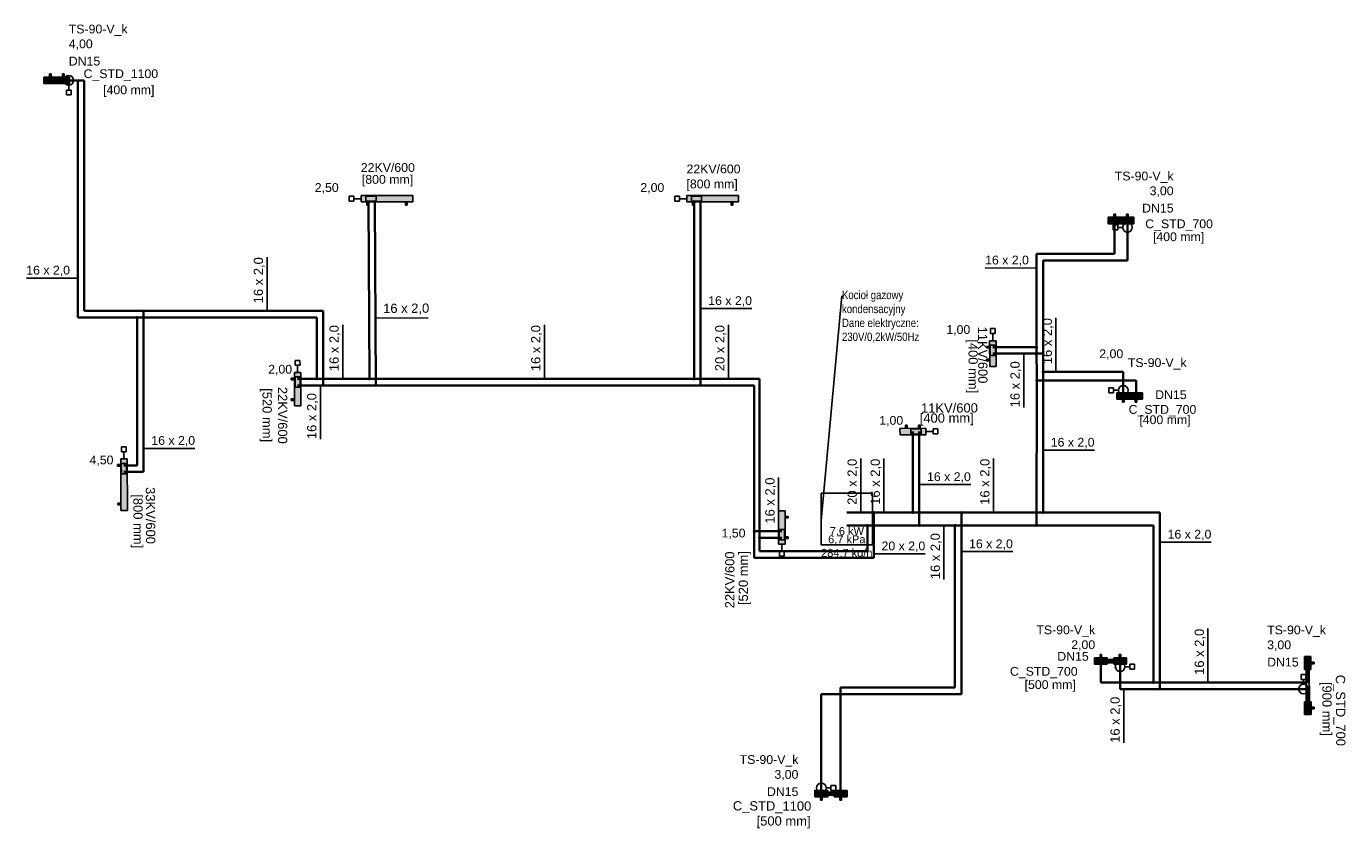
# Model space of a CAD drawing. Extents: x -69355 to 44226, y -75033 to 2252.
# Tile 9 of 9: x 23733 to 44226, y -49074 to -36579. Entities that reach past the tile are written whole.
import ezdxf
from ezdxf import colors
from ezdxf.entities.mleader import LeaderData, LeaderLine
from ezdxf.lldxf.tags import DXFTag
from ezdxf.math import Vec2, Vec3

# ---------------------------------------------------------------- set-up
doc = ezdxf.new("R2010")
doc.units = 0
for name, color, linetype in [('IS_Armatura_podłączeniowa_grz._dolnozas.', 18, 'SOLID'), ('IS_Armatura_Therm', 18, 'SOLID'), ('IS_Grzejniki_Plan_rzut', 18, 'SOLID'), ('IS_Inne_Urzadzenia_Therm', 18, 'SOLID'), ('IS_Opisy_działek_Therm', 18, 'SOLID'), ('IS_Text_Armatury_Therm', 7, 'Continuous'), ('IS_Text_Odbiornikow_Therm', 7, 'Continuous')]:
    doc.layers.add(name, color=color, linetype=linetype)
for name, color, linetype, lineweight in [('IS_opisy', 7, 'Continuous', 15), ('IS_Powrót', 5, 'DASH', 35), ('IS_Zasilanie', 1, 'SOLID', 35)]:
    doc.layers.add(name, color=color, linetype=linetype, lineweight=lineweight)
doc.styles.add('Opisowy', font='arial.ttf')
doc.styles.get("Standard").update_dxf_attribs({"font": 'arial.ttf'})
tags = doc.linetypes.add('DASH', pattern=[15, 10, -5]).pattern_tags.tags
tags[6:7] = [DXFTag(74, 4), DXFTag(75, 0), DXFTag(340, '0'), DXFTag(46, 0.0), DXFTag(50, 0.0), DXFTag(44, 0.0), DXFTag(45, 0.0)]
tags[4:5] = [DXFTag(74, 4), DXFTag(75, 0), DXFTag(340, '0'), DXFTag(46, 0.0), DXFTag(50, 0.0), DXFTag(44, 0.0), DXFTag(45, 0.0)]
tags = doc.linetypes.add('SOLID', pattern=[10, 10, 0]).pattern_tags.tags
tags[6:7] = [DXFTag(74, 4), DXFTag(75, 0), DXFTag(340, '0'), DXFTag(46, 0.0), DXFTag(50, 0.0), DXFTag(44, 0.0), DXFTag(45, 0.0)]
tags[4:5] = [DXFTag(74, 4), DXFTag(75, 0), DXFTag(340, '0'), DXFTag(46, 0.0), DXFTag(50, 0.0), DXFTag(44, 0.0), DXFTag(45, 0.0)]

# ---------------------------------------------------------------- blocks, each defined once
blk = doc.blocks.new('_None')

msp = doc.modelspace()

# ---------------------------------------------------------------- hatches: boundary and pattern name
at = {"layer": 'IS_Grzejniki_Plan_rzut', "ltscale": 10}
for points in [[(24005, -37368), (24205, -37368), (24205, -37468), (24005, -37468)], [(24405, -37368), (24205, -37368), (24205, -37468), (24405, -37468)], [(28935, -39306), (29735, -39306), (29735, -39206), (28935, -39206)], [(33993, -39306), (34793, -39306), (34793, -39206), (33993, -39206)], [(40538, -39545), (40738, -39545), (40738, -39645), (40538, -39645)], [(40938, -39545), (40738, -39545), (40738, -39645), (40938, -39645)], [(38696, -41462), (38698, -41862), (38798, -41862), (38796, -41462)], [(27896, -41956), (27897, -42476), (27997, -42476), (27996, -41956)], [(40672, -42370), (40872, -42370), (40872, -42270), (40672, -42270)], [(41072, -42370), (40872, -42370), (40872, -42270), (41072, -42270)], [(37704, -42823), (37304, -42825), (37305, -42925), (37705, -42923)], [(25198, -43300), (25202, -44100), (25302, -44099), (25298, -43299)], [(35518, -44624), (35518, -44104), (35418, -44104), (35418, -44624)], [(40324, -46390), (40524, -46390), (40524, -46490), (40324, -46490)], [(40624, -46415), (40524, -46415), (40524, -46465), (40624, -46465)], [(40824, -46390), (40624, -46390), (40624, -46490), (40824, -46490)], [(43686, -46371), (43687, -46571), (43587, -46571), (43586, -46371)], [(43664, -47071), (43662, -46571), (43612, -46571), (43614, -47071)], [(43690, -47271), (43689, -47071), (43589, -47071), (43590, -47271)], [(35982, -48548), (36182, -48549), (36183, -48449), (35983, -48448)], [(36182, -48524), (36282, -48524), (36283, -48474), (36183, -48474)], [(36482, -48550), (36282, -48549), (36283, -48449), (36483, -48450)]]:
    msp.add_hatch(color=8, dxfattribs=at).paths.add_polyline_path(points)
at = {"layer": 'IS_Opisy_działek_Therm'}
h = msp.add_hatch(color=1, dxfattribs=at)
edge = h.paths.add_edge_path()
edge.add_arc((25554, -41001), 24, 0, 360)
h = msp.add_hatch(color=1, dxfattribs=at)
edge = h.paths.add_edge_path()
edge.add_arc((39526, -41947), 24, 0, 360)
h = msp.add_hatch(color=5, dxfattribs=at)
edge = h.paths.add_edge_path()
edge.add_arc((28246, -42056), 24, 0, 360)
h = msp.add_hatch(color=5, dxfattribs=at)
edge = h.paths.add_edge_path()
edge.add_arc((29061, -42056), 24, 0, 360)
h = msp.add_hatch(color=5, dxfattribs=at)
edge = h.paths.add_edge_path()
edge.add_arc((34105, -42056), 24, 0, 360)
h = msp.add_hatch(color=1, dxfattribs=at)
edge = h.paths.add_edge_path()
edge.add_arc((36897, -44132), 24, 0, 360)
h = msp.add_hatch(color=1, dxfattribs=at)
edge = h.paths.add_edge_path()
edge.add_arc((37504, -44132), 24, 0, 360)
h = msp.add_hatch(color=1, dxfattribs=at)
edge = h.paths.add_edge_path()
edge.add_arc((39526, -44132), 24, 0, 360)
h = msp.add_hatch(color=1, dxfattribs=at)
edge = h.paths.add_edge_path()
edge.add_arc((35039, -44424), 24, 0, 360)
h = msp.add_hatch(color=5, dxfattribs=at)
edge = h.paths.add_edge_path()
edge.add_arc((38158, -44332), 24, 0, 360)
h = msp.add_hatch(color=1, dxfattribs=at)
edge = h.paths.add_edge_path()
edge.add_arc((41341, -46874), 24, 0, 360)
at = {"layer": 'IS_Powrót'}
h = msp.add_hatch(color=256, dxfattribs=at)
edge = h.paths.add_edge_path()
edge.add_arc((25454, -41101), 24, 0, 360)
h = msp.add_hatch(color=256, dxfattribs=at)
edge = h.paths.add_edge_path()
edge.add_arc((39427, -41562), 24, 0, 360)
h = msp.add_hatch(color=256, dxfattribs=at)
edge = h.paths.add_edge_path()
edge.add_arc((39429, -42083), 24, 0, 360)
h = msp.add_hatch(color=256, dxfattribs=at)
edge = h.paths.add_edge_path()
edge.add_arc((36797, -44332), 24, 0, 360)
h = msp.add_hatch(color=256, dxfattribs=at)
edge = h.paths.add_edge_path()
edge.add_arc((37604, -44332), 24, 0, 360)
h = msp.add_hatch(color=256, dxfattribs=at)
edge = h.paths.add_edge_path()
edge.add_arc((39426, -44332), 24, 0, 360)
h = msp.add_hatch(color=256, dxfattribs=at)
edge = h.paths.add_edge_path()
edge.add_arc((35121, -44524), 24, 0, 360)
h = msp.add_hatch(color=256, dxfattribs=at)
edge = h.paths.add_edge_path()
edge.add_arc((41241, -46774), 24, 0, 360)
at = {"layer": 'IS_Zasilanie'}
h = msp.add_hatch(color=256, dxfattribs=at)
edge = h.paths.add_edge_path()
edge.add_arc((39526, -41662), 24, 0, 360)
h = msp.add_hatch(color=256, dxfattribs=at)
edge = h.paths.add_edge_path()
edge.add_arc((28346, -42156), 24, 0, 360)
h = msp.add_hatch(color=256, dxfattribs=at)
edge = h.paths.add_edge_path()
edge.add_arc((29161, -42156), 24, 0, 360)
h = msp.add_hatch(color=256, dxfattribs=at)
edge = h.paths.add_edge_path()
edge.add_arc((34205, -42156), 24, 0, 360)
h = msp.add_hatch(color=256, dxfattribs=at)
edge = h.paths.add_edge_path()
edge.add_arc((38257, -44132), 24, 0, 360)

# ---------------------------------------------------------------- linework, layer by layer
at = {"layer": 'IS_Armatura_podłączeniowa_grz._dolnozas.', "ltscale": 10}
for p, q in [((29165, -39216), (29005, -39216)), ((29005, -39216), (29005, -39296)), ((29005, -39296), (29165, -39296)), ((29005, -39296), (29005, -39296)), ((29165, -39296), (29165, -39216)), ((34223, -39216), (34063, -39216)), ((34063, -39216), (34063, -39296)), ((34063, -39296), (34223, -39296)), ((34063, -39296), (34063, -39296)), ((34223, -39296), (34223, -39216)), ((38707, -41532), (38707, -41692)), ((38787, -41532), (38707, -41532)), ((38707, -41532), (38707, -41532)), ((38787, -41692), (38787, -41532)), ((38707, -41692), (38787, -41692)), ((27906, -42026), (27907, -42186)), ((27986, -42026), (27906, -42026)), ((27906, -42026), (27906, -42026)), ((27907, -42186), (27987, -42186)), ((27987, -42186), (27986, -42026)), ((37634, -42833), (37474, -42834)), ((37474, -42834), (37474, -42914)), ((37474, -42914), (37634, -42913)), ((37634, -42913), (37634, -42833)), ((37634, -42833), (37634, -42833)), ((25288, -43369), (25208, -43370)), ((25208, -43370), (25209, -43530)), ((25208, -43370), (25208, -43370)), ((25289, -43529), (25288, -43369)), ((25209, -43530), (25289, -43529)), ((35508, -44394), (35428, -44394)), ((35428, -44394), (35428, -44554)), ((35508, -44554), (35508, -44394)), ((35428, -44554), (35508, -44554)), ((35508, -44554), (35508, -44554))]:
    msp.add_line(p, q, dxfattribs=at)
at = {"layer": 'IS_Armatura_Therm', "color": 1, "ltscale": 10}
for p, q in [((24392, -37493), (24392, -37568)), ((24355, -37568), (24355, -37643)), ((24430, -37568), (24355, -37568)), ((24355, -37643), (24430, -37643)), ((24430, -37643), (24430, -37568)), ((40688, -39664), (40613, -39664)), ((40613, -39664), (40613, -39739)), ((40613, -39739), (40688, -39739)), ((40688, -39739), (40688, -39664)), ((40763, -39702), (40688, -39702)), ((40622, -42195), (40547, -42195)), ((40547, -42195), (40547, -42270)), ((40622, -42270), (40622, -42195)), ((40547, -42270), (40622, -42270)), ((40697, -42233), (40622, -42233)), ((40949, -46490), (40874, -46490)), ((40874, -46490), (40874, -46565)), ((40949, -46565), (40949, -46490)), ((40799, -46527), (40874, -46527)), ((40874, -46565), (40949, -46565)), ((43610, -46649), (43534, -46649)), ((43534, -46649), (43534, -46724)), ((43534, -46724), (43610, -46724)), ((43572, -46799), (43572, -46724)), ((43610, -46724), (43610, -46649)), ((36157, -48411), (36232, -48411)), ((36307, -48374), (36232, -48374)), ((36232, -48374), (36232, -48449)), ((36232, -48449), (36307, -48449)), ((36307, -48449), (36307, -48374))]:
    msp.add_line(p, q, dxfattribs=at)
at = {"layer": 'IS_Armatura_Therm', "ltscale": 10}
for p, q in [((28822, -39219), (28747, -39219)), ((28747, -39219), (28747, -39294)), ((28747, -39294), (28822, -39294)), ((28822, -39294), (28822, -39219)), ((28935, -39256), (28822, -39256)), ((33880, -39219), (33805, -39219)), ((33805, -39219), (33805, -39294)), ((33805, -39294), (33880, -39294)), ((33880, -39294), (33880, -39219)), ((33993, -39256), (33880, -39256)), ((38783, -41274), (38708, -41275)), ((38708, -41275), (38708, -41350)), ((38708, -41350), (38783, -41349)), ((38746, -41462), (38746, -41350)), ((38783, -41349), (38783, -41274)), ((27983, -41768), (27908, -41769)), ((27908, -41769), (27909, -41844)), ((27984, -41843), (27983, -41768)), ((27909, -41844), (27984, -41843)), ((27946, -41956), (27946, -41843)), ((37704, -42873), (37817, -42872)), ((37892, -42834), (37817, -42834)), ((37817, -42834), (37817, -42909)), ((37817, -42909), (37892, -42909)), ((37892, -42909), (37892, -42834)), ((25284, -43112), (25209, -43112)), ((25209, -43112), (25210, -43187)), ((25210, -43187), (25285, -43187)), ((25248, -43299), (25247, -43187)), ((25285, -43187), (25284, -43112)), ((35468, -44624), (35468, -44737)), ((35431, -44737), (35431, -44812)), ((35506, -44737), (35431, -44737)), ((35431, -44812), (35506, -44812)), ((35506, -44812), (35506, -44737))]:
    msp.add_line(p, q, dxfattribs=at)
at = {"layer": 'IS_Armatura_Therm', "color": 1, "ltscale": 10}
for centre in [(24392, -37418), (40838, -39702), (40772, -42233), (40724, -46527), (43572, -46874), (36082, -48411)]:
    msp.add_ellipse(centre, major_axis=(75, 0), ratio=1, dxfattribs=at)
at = {"layer": 'IS_Grzejniki_Plan_rzut', "ltscale": 10}
for p, q in [((24005, -37368), (24205, -37368)), ((24005, -37468), (24005, -37368)), ((24005, -37368), (24005, -37368)), ((24205, -37468), (24005, -37468)), ((24092, -37368), (24092, -37318)), ((24092, -37318), (24118, -37318)), ((24118, -37318), (24118, -37368)), ((24405, -37368), (24205, -37368)), ((24205, -37368), (24205, -37468)), ((24205, -37368), (24205, -37468)), ((24205, -37393), (24205, -37393)), ((24205, -37393), (24205, -37443)), ((24205, -37443), (24205, -37393)), ((24205, -37393), (24205, -37393)), ((24205, -37443), (24205, -37443)), ((24205, -37468), (24405, -37468)), ((24318, -37318), (24292, -37318)), ((24292, -37318), (24292, -37368)), ((24318, -37368), (24318, -37318)), ((24405, -37468), (24405, -37368)), ((24405, -37368), (24405, -37368)), ((29735, -39206), (28935, -39206)), ((28935, -39206), (28935, -39306)), ((28935, -39306), (29735, -39306)), ((28935, -39306), (28935, -39306)), ((29022, -39306), (29022, -39356)), ((29047, -39356), (29047, -39306)), ((29622, -39356), (29622, -39306)), ((29647, -39306), (29647, -39356)), ((29735, -39306), (29735, -39206)), ((34793, -39206), (33993, -39206)), ((33993, -39206), (33993, -39306)), ((33993, -39306), (34793, -39306)), ((33993, -39306), (33993, -39306)), ((34080, -39306), (34080, -39356)), ((34105, -39356), (34105, -39306)), ((34680, -39356), (34680, -39306)), ((34705, -39306), (34705, -39356)), ((34793, -39306), (34793, -39206)), ((29022, -39356), (29047, -39356)), ((29647, -39356), (29622, -39356)), ((34080, -39356), (34105, -39356)), ((34705, -39356), (34680, -39356)), ((40538, -39545), (40738, -39545)), ((40538, -39645), (40538, -39545)), ((40538, -39545), (40538, -39545)), ((40625, -39545), (40625, -39495)), ((40625, -39495), (40650, -39495)), ((40650, -39495), (40650, -39545)), ((40938, -39545), (40738, -39545)), ((40738, -39545), (40738, -39645)), ((40738, -39545), (40738, -39645)), ((40850, -39495), (40825, -39495)), ((40825, -39495), (40825, -39545)), ((40850, -39545), (40850, -39495)), ((40938, -39645), (40938, -39545)), ((40938, -39545), (40938, -39545)), ((40738, -39645), (40538, -39645)), ((40738, -39570), (40738, -39570)), ((40738, -39570), (40738, -39620)), ((40738, -39620), (40738, -39570)), ((40738, -39570), (40738, -39570)), ((40738, -39620), (40738, -39620)), ((40738, -39645), (40938, -39645)), ((38697, -41550), (38647, -41550)), ((38647, -41550), (38647, -41575)), ((38647, -41575), (38697, -41575)), ((38696, -41462), (38698, -41862)), ((38796, -41462), (38696, -41462)), ((38696, -41462), (38696, -41462)), ((38798, -41862), (38796, -41462)), ((38648, -41775), (38648, -41750)), ((38648, -41750), (38698, -41750)), ((38698, -41775), (38648, -41775)), ((27896, -41956), (27897, -42476)), ((27996, -41956), (27896, -41956)), ((27896, -41956), (27896, -41956)), ((27997, -42476), (27996, -41956)), ((38698, -41862), (38798, -41862)), ((27896, -42044), (27846, -42044)), ((27846, -42044), (27847, -42069)), ((27847, -42069), (27897, -42069)), ((27847, -42389), (27847, -42364)), ((27847, -42364), (27897, -42364)), ((27897, -42389), (27847, -42389)), ((40872, -42270), (40672, -42270)), ((40672, -42270), (40672, -42370)), ((40672, -42370), (40872, -42370)), ((40672, -42370), (40672, -42370)), ((40759, -42370), (40759, -42420)), ((40759, -42420), (40784, -42420)), ((40784, -42420), (40784, -42370)), ((40872, -42370), (40872, -42270)), ((40872, -42370), (40872, -42270)), ((40872, -42270), (41072, -42270)), ((40872, -42345), (40872, -42295)), ((40872, -42295), (40872, -42295)), ((40872, -42295), (40872, -42345)), ((40872, -42345), (40872, -42345)), ((40872, -42345), (40872, -42345)), ((41072, -42370), (40872, -42370)), ((40959, -42420), (40959, -42370)), ((40984, -42420), (40959, -42420)), ((40984, -42370), (40984, -42420)), ((41072, -42270), (41072, -42370)), ((41072, -42370), (41072, -42370)), ((27897, -42476), (27997, -42476)), ((37704, -42823), (37304, -42825)), ((37304, -42825), (37305, -42925)), ((37392, -42824), (37391, -42774)), ((37391, -42774), (37416, -42774)), ((37416, -42774), (37417, -42824)), ((37616, -42773), (37591, -42773)), ((37591, -42773), (37592, -42823)), ((37617, -42823), (37616, -42773)), ((37705, -42923), (37704, -42823)), ((37704, -42823), (37704, -42823)), ((37305, -42925), (37705, -42923)), ((25198, -43387), (25148, -43387)), ((25148, -43387), (25148, -43412)), ((25148, -43412), (25198, -43412)), ((25298, -43299), (25198, -43300)), ((25198, -43300), (25202, -44100)), ((25198, -43300), (25198, -43300)), ((25302, -44099), (25298, -43299)), ((25152, -44012), (25152, -43987)), ((25152, -43987), (25202, -43987)), ((25202, -44012), (25152, -44012)), ((25202, -44100), (25302, -44099)), ((35518, -44104), (35418, -44104)), ((35418, -44104), (35418, -44624)), ((35518, -44624), (35518, -44104)), ((35518, -44192), (35568, -44192)), ((35568, -44217), (35518, -44217)), ((35568, -44192), (35568, -44217)), ((35418, -44624), (35518, -44624)), ((35568, -44512), (35518, -44512)), ((35518, -44537), (35568, -44537)), ((35518, -44624), (35518, -44624)), ((35568, -44537), (35568, -44512)), ((40324, -46390), (40524, -46390)), ((40324, -46490), (40324, -46390)), ((40324, -46390), (40324, -46390)), ((40524, -46490), (40324, -46490)), ((40411, -46390), (40411, -46340)), ((40411, -46340), (40436, -46340)), ((40436, -46340), (40436, -46390)), ((40524, -46390), (40524, -46490)), ((40624, -46415), (40524, -46415)), ((40524, -46415), (40524, -46465)), ((40524, -46465), (40624, -46465)), ((40824, -46390), (40624, -46390)), ((40624, -46390), (40624, -46490)), ((40624, -46465), (40624, -46415)), ((40624, -46415), (40624, -46415)), ((40624, -46490), (40824, -46490)), ((40736, -46340), (40711, -46340)), ((40711, -46340), (40711, -46390)), ((40736, -46390), (40736, -46340)), ((40824, -46490), (40824, -46390)), ((40824, -46390), (40824, -46390)), ((43587, -46571), (43586, -46371)), ((43586, -46371), (43686, -46371)), ((43686, -46371), (43687, -46571)), ((43686, -46371), (43686, -46371)), ((43686, -46458), (43736, -46458)), ((43736, -46483), (43686, -46483)), ((43736, -46458), (43736, -46483)), ((43687, -46571), (43587, -46571)), ((43662, -46571), (43612, -46571)), ((43612, -46571), (43614, -47071)), ((43664, -47071), (43662, -46571)), ((43689, -47071), (43589, -47071)), ((43589, -47071), (43590, -47271)), ((43614, -47071), (43664, -47071)), ((43664, -47071), (43664, -47071)), ((43690, -47271), (43689, -47071)), ((43590, -47271), (43690, -47271)), ((43740, -47158), (43690, -47158)), ((43690, -47183), (43740, -47183)), ((43690, -47271), (43690, -47271)), ((43740, -47183), (43740, -47158)), ((35983, -48448), (35982, -48548)), ((35982, -48548), (36182, -48549)), ((35982, -48548), (35982, -48548)), ((36183, -48449), (35983, -48448)), ((36070, -48549), (36070, -48599)), ((36095, -48599), (36095, -48549)), ((36182, -48549), (36183, -48449)), ((36183, -48474), (36182, -48524)), ((36182, -48524), (36282, -48524)), ((36182, -48524), (36182, -48524)), ((36283, -48474), (36183, -48474)), ((36282, -48549), (36283, -48449)), ((36282, -48524), (36283, -48474)), ((36482, -48550), (36282, -48549)), ((36283, -48449), (36483, -48450)), ((36370, -48600), (36370, -48550)), ((36395, -48550), (36395, -48600)), ((36483, -48450), (36482, -48550)), ((36482, -48550), (36482, -48550)), ((36070, -48599), (36095, -48599)), ((36395, -48600), (36370, -48600))]:
    msp.add_line(p, q, dxfattribs=at)
at = {"layer": 'IS_Inne_Urzadzenia_Therm', "ltscale": 10}
for p, q in [((36078, -44632), (36078, -43832)), ((36078, -43832), (36878, -43832)), ((36878, -43832), (36878, -44632)), ((36878, -44632), (36078, -44632)), ((36078, -44632), (36078, -44632))]:
    msp.add_line(p, q, dxfattribs=at)
at = {"layer": 'IS_Opisy_działek_Therm', "ltscale": 10}
for p, q in [((27472, -41001), (27472, -40163)), ((39426, -40332), (38629, -40333)), ((24531, -40489), (23733, -40489)), ((34205, -40962), (35003, -40962)), ((29157, -41110), (29974, -41106)), ((39727, -41947), (39727, -41109)), ((28648, -42056), (28648, -41218)), ((31781, -42056), (31781, -41218)), ((34640, -42056), (34640, -41218)), ((39226, -41662), (39226, -42500)), ((28301, -42156), (28301, -42993)), ((25554, -43135), (26352, -43135)), ((39526, -43162), (40324, -43162)), ((36696, -44132), (36696, -43295)), ((37054, -44132), (37054, -43295)), ((38757, -44132), (38757, -43295)), ((35418, -44424), (35418, -43587)), ((37604, -43698), (38402, -43698)), ((37986, -44332), (37986, -45170)), ((41341, -44592), (42138, -44592)), ((36897, -44774), (37695, -44774)), ((38257, -44740), (39055, -44740)), ((42088, -46774), (42088, -45936)), ((40780, -46874), (40780, -47711))]:
    msp.add_line(p, q, dxfattribs=at)
at = {"layer": 'IS_Powrót', "ltscale": 10}
for p, q in [((24531, -37418), (24105, -37418)), ((24531, -41101), (24531, -37418)), ((29061, -42056), (29048, -39306)), ((34105, -39306), (34105, -42056)), ((40638, -40114), (40638, -39595)), ((39427, -41562), (39426, -40114)), ((39426, -40114), (40638, -40114)), ((25454, -41101), (24531, -41101)), ((28246, -41101), (25454, -41101)), ((25454, -43399), (25454, -41101)), ((28246, -42056), (28246, -41101)), ((38747, -41562), (39427, -41562)), ((39429, -42083), (39427, -41562)), ((28246, -42056), (27947, -42056)), ((29061, -42056), (28246, -42056)), ((34105, -42056), (29061, -42056)), ((35121, -42056), (34105, -42056)), ((35121, -44524), (35121, -42056)), ((39426, -44332), (39429, -42083)), ((39429, -42083), (40972, -42083)), ((40972, -42320), (40972, -42083)), ((37604, -44332), (37604, -42873)), ((25248, -43399), (25454, -43399)), ((36478, -44332), (36797, -44332)), ((36797, -44332), (36797, -44734)), ((36797, -44332), (37604, -44332)), ((37604, -44332), (38158, -44332)), ((38158, -44332), (38158, -46852)), ((38158, -44332), (39426, -44332)), ((39426, -44332), (41241, -44332)), ((41241, -44332), (41241, -46774)), ((35121, -44734), (35121, -44524)), ((35468, -44524), (35121, -44524)), ((36797, -44734), (35121, -44734)), ((40424, -46774), (40424, -46440)), ((43630, -46774), (43636, -46471)), ((38158, -46852), (36382, -46852)), ((36382, -46852), (36382, -48500)), ((41241, -46774), (40424, -46774)), ((41241, -46774), (43630, -46774))]:
    msp.add_line(p, q, dxfattribs=at)
at = {"layer": 'IS_Zasilanie', "ltscale": 10}
for p, q in [((24631, -37418), (24305, -37418)), ((24631, -41001), (24631, -37418)), ((29161, -42156), (29148, -39306)), ((34205, -39306), (34205, -42156)), ((40838, -40214), (40838, -39595)), ((39526, -41662), (39526, -40214)), ((39526, -40214), (40838, -40214)), ((25554, -41001), (24631, -41001)), ((28346, -41001), (25554, -41001)), ((25554, -43499), (25554, -41001)), ((28346, -42156), (28346, -41001)), ((38747, -41662), (39526, -41662)), ((39526, -41947), (39526, -41662)), ((39526, -44132), (39526, -41947)), ((39526, -41947), (40772, -41947)), ((40772, -42320), (40772, -41947)), ((28346, -42156), (27947, -42156)), ((29161, -42156), (28346, -42156)), ((34205, -42156), (29161, -42156)), ((35039, -42156), (34205, -42156)), ((35039, -44424), (35039, -42156)), ((37504, -44132), (37504, -42874)), ((25249, -43499), (25554, -43499)), ((36478, -44132), (36897, -44132)), ((36897, -44132), (36897, -44834)), ((36897, -44132), (37504, -44132)), ((37504, -44132), (38257, -44132)), ((38257, -44132), (38257, -46952)), ((38257, -44132), (39526, -44132)), ((39526, -44132), (41341, -44132)), ((41341, -44132), (41341, -46874)), ((35039, -44834), (35039, -44424)), ((35468, -44424), (35039, -44424)), ((36897, -44834), (35039, -44834)), ((40724, -46874), (40724, -46440)), ((41341, -46874), (40724, -46874)), ((41341, -46874), (43642, -46874)), ((43642, -46874), (43640, -47171)), ((38257, -46952), (36082, -46952)), ((36082, -46952), (36082, -48499))]:
    msp.add_line(p, q, dxfattribs=at)

# ---------------------------------------------------------------- texts
at = {"layer": 'IS_Inne_Urzadzenia_Therm', "ltscale": 10, "char_height": 122.4}
for s, insert, attachment_point in [('\\fArial|b0|i0;7,6 kW', (36478, -44504), 8), ('\\fArial|b0|i0;6,7 kPa', (36478, -44632), 8), ('\\fArial|b0|i0;284,7 kg/h', (36478, -44697), 2)]:
    msp.add_mtext(s, dxfattribs=dict(at, insert=insert, attachment_point=attachment_point))
at = {"layer": 'IS_Opisy_działek_Therm', "ltscale": 10, "char_height": 136.8}
for s, insert, attachment_point in [('\\fArial|b0|i0;16 x 2,0', (39306, -40303), 9), ('\\fArial|b0|i0;16 x 2,0', (24411, -40460), 9), ('\\fArial|b0|i0;16 x 2,0', (34325, -40934), 7), ('\\fArial|b0|i0;16 x 2,0', (25674, -43106), 7), ('\\fArial|b0|i0;16 x 2,0', (39646, -43134), 7), ('\\fArial|b0|i0;16 x 2,0', (37724, -43669), 7), ('\\fArial|b0|i0;16 x 2,0', (41461, -44563), 7), ('\\fArial|b0|i0;20 x 2,0', (37017, -44745), 7), ('\\fArial|b0|i0;16 x 2,0', (38377, -44712), 7)]:
    msp.add_mtext(s, dxfattribs=dict(at, insert=insert, attachment_point=attachment_point))
at = {"layer": 'IS_Opisy_działek_Therm', "ltscale": 10, "char_height": 144}
for s, insert, attachment_point, rotation in [('\\fArial|b0|i0;16 x 2,0', (27436, -40881), 7, 90), ('\\fArial|b0|i0;16 x 2,0', (29276, -41059), 7, 0.3), ('\\fArial|b0|i0;16 x 2,0', (39691, -41827), 7, 90), ('\\fArial|b0|i0;16 x 2,0', (28612, -41936), 7, 90), ('\\fArial|b0|i0;16 x 2,0', (31745, -41936), 7, 90), ('\\fArial|b0|i0;20 x 2,0', (34604, -41936), 7, 90), ('\\fArial|b0|i0;16 x 2,0', (39190, -41782), 9, 90), ('\\fArial|b0|i0;16 x 2,0', (28265, -42276), 9, 90), ('\\fArial|b0|i0;20 x 2,0', (36660, -44012), 7, 90), ('\\fArial|b0|i0;16 x 2,0', (37018, -44012), 7, 90), ('\\fArial|b0|i0;16 x 2,0', (38721, -44012), 7, 90), ('\\fArial|b0|i0;16 x 2,0', (35382, -44304), 7, 90), ('\\fArial|b0|i0;16 x 2,0', (37950, -44452), 9, 90), ('\\fArial|b0|i0;16 x 2,0', (42052, -46654), 7, 90), ('\\fArial|b0|i0;16 x 2,0', (40744, -46994), 9, 90)]:
    msp.add_mtext(s, dxfattribs=dict(at, insert=insert, attachment_point=attachment_point, rotation=rotation))
at = {"layer": 'IS_Text_Armatury_Therm', "linetype": 'SOLID', "ltscale": 10, "char_height": 136.8}
for s, insert, attachment_point in [('\\fArial|b0|i0;TS-90-V_k', (24392, -36728), 7), ('\\fArial|b0|i0;4,00', (24392, -36944), 7), ('\\fArial|b0|i0;DN15  ', (24392, -37189), 7), ('\\fArial|b0|i0;TS-90-V_k', (41554, -39012), 9), ('\\fArial|b0|i0;2,50  ', (28585, -39177), 9), ('\\fArial|b0|i0;2,00  ', (33643, -39177), 9), ('\\fArial|b0|i0;3,00', (41554, -39228), 9), ('\\fArial|b0|i0;DN15  ', (41554, -39473), 9), ('\\fArial|b0|i0;1,00  ', (38396, -41383), 9), ('\\fArial|b0|i0;2,00', (40772, -41759), 9), ('\\fArial|b0|i0;TS-90-V_k', (41757, -41911), 9), ('\\fArial|b0|i0;2,00  ', (27861, -42000), 9), ('\\fArial|b0|i0;DN15  ', (41757, -42372), 9), ('\\fArial|b0|i0;1,00  ', (37354, -42794), 9), ('\\fArial|b0|i0;4,50  ', (25086, -43409), 9), ('\\fArial|b0|i0;1,50  ', (34904, -44545), 9), ('\\fArial|b0|i0;TS-90-V_k', (40336, -46063), 9), ('\\fArial|b0|i0;TS-90-V_k', (43008, -46064), 7), ('\\fArial|b0|i0;DN15  ', (40236, -46437), 9), ('\\fArial|b0|i0;2,00', (40336, -46279), 9), ('\\fArial|b0|i0;3,00', (43008, -46281), 7), ('\\fArial|b0|i0;DN15  ', (43008, -46526), 7), ('\\fArial|b0|i0;TS-90-V_k', (35726, -48078), 9), ('\\fArial|b0|i0;3,00', (35726, -48294), 9), ('\\fArial|b0|i0;DN15  ', (35726, -48539), 9)]:
    msp.add_mtext(s, dxfattribs=dict(at, insert=insert, attachment_point=attachment_point))
at = {"layer": 'IS_Text_Odbiornikow_Therm', "linetype": 'SOLID', "ltscale": 10, "char_height": 136.8}
for s, insert, attachment_point in [('\\fArial|b0|i0;C_STD_1100', (24622, -37246), 1), ('\\fArial|b0|i0;[400 mm]', (25722, -37497), 3), ('\\fArial|b0|i0;22KV/600', (29768, -38842), 9), ('\\fArial|b0|i0;22KV/600', (34827, -38865), 9), ('\\fArial|b0|i0;[800 mm]', (28945, -39066), 7), ('\\fArial|b0|i0;[800 mm]', (33987, -39137), 7), ('\\fArial|b0|i0;C_STD_700', (41114, -39578), 1), ('\\fArial|b0|i0;[400 mm]', (42030, -39779), 3), ('\\fArial|b0|i0;C_STD_700', (41907, -42638), 9), ('\\fArial|b0|i0;[400 mm]', (41022, -42800), 7), ('\\fArial|b0|i0;C_STD_700', (39012, -46531), 1), ('\\fArial|b0|i0;[500 mm]', (40036, -46737), 3)]:
    msp.add_mtext(s, dxfattribs=dict(at, insert=insert, attachment_point=attachment_point))
at = {"layer": 'IS_Text_Odbiornikow_Therm', "linetype": 'SOLID', "ltscale": 10, "char_height": 144}
for s, insert, attachment_point, rotation in [('\\fArial|b0|i0;11KV/600', (38518, -42127), 9, 270.3), ('\\fArial|b0|i0;[400 mm]', (38323, -41441), 7, 270.3), ('\\fArial|b0|i0;22KV/600', (27640, -43064), 9, 270.1), ('\\fArial|b0|i0;[520 mm]', (27358, -42200), 7, 270.1), ('\\fArial|b0|i0;[400 mm]', (38449, -42589), 3, 0.3), ('\\fArial|b0|i0;11KV/600', (37630, -42438), 1, 0.3), ('\\fArial|b0|i0;33KV/600', (25590, -44621), 9, 270.3), ('\\fArial|b0|i0;[800 mm]', (25351, -43849), 7, 270.3), ('\\fArial|b0|i0;22KV/600', (34734, -44737), 9, 90), ('\\fArial|b0|i0;[520 mm]', (34985, -45570), 7, 90), ('\\fArial|b0|i0;C_STD_700', (44218, -46652), 1, 270.3), ('\\fArial|b0|i0;[900 mm]', (44012, -47602), 3, 270.3), ('\\fArial|b0|i0;C_STD_1100', (35926, -48806), 9, 359.8), ('\\fArial|b0|i0;[500 mm]', (35076, -49038), 7, 359.8)]:
    msp.add_mtext(s, dxfattribs=dict(at, insert=insert, attachment_point=attachment_point, rotation=rotation))

# ---------------------------------------------------------------- leaders
at = {"layer": 'IS_opisy'}
ml = msp.add_multileader_mtext('Standard', dxfattribs=at)
ml.set_content('\\A1;{\\fArial Narrow|b0|i0|c238|p34;Kocioł gazowy kondensacyjny \\PDane elektryczne:\\P230V/0,2kW/50Hz}', color=256, style='Opisowy')
ml.set_leader_properties()
ml.set_arrow_properties(name='NONE')
ml.build(insert=Vec2(0, 0))
ml.multileader.update_dxf_attribs({"dogleg_length": 0.5, "arrow_head_size": 7.81})
ctx = ml.context
ctx.base_point, ctx.char_height, ctx.arrow_head_size, ctx.landing_gap_size, ctx.plane_origin = Vec3(36402, -40765), 130, 7.81, 0.781, Vec3(38245, -44071)
notes = []
notes.append((ctx, [(0, (1, 1, 0), (36402, -40765), (1, 0), 0.5, [(0, [(36078, -44254)], 0, [])])]))
ctx.mtext.insert, ctx.mtext.width, ctx.mtext.defined_height, ctx.mtext.flow_direction = Vec3(36403, -40687), 1711.82, 3003, 5
for ctx, leaders in notes:
    for number, flags, end, landing, length, lines in leaders:
        leader = LeaderData()
        leader.index, (leader.has_last_leader_line, leader.has_dogleg_vector, leader.attachment_direction) = number, flags
        leader.last_leader_point, leader.dogleg_vector, leader.dogleg_length = Vec3(end), Vec3(landing), length
        for number, points, colour, breaks in lines:
            line = LeaderLine()
            line.index, line.vertices, line.color, line.breaks = number, Vec3.list(points), colors.encode_raw_color(colour), breaks
            leader.lines.append(line)
        ctx.leaders.append(leader)

doc.saveas('drawing.dxf')
